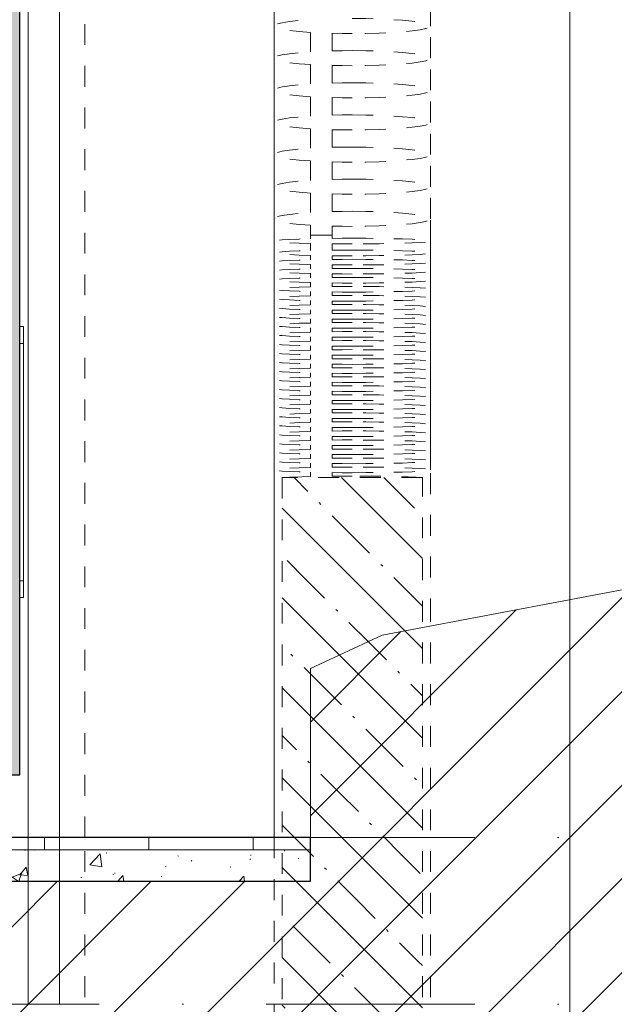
# Model space of a CAD drawing. Header units: millimetres. Extents: x 200776 to 378340, y -23587 to 19113.
# Tile 49 of 61: x 313897 to 316748, y -800 to 3921. Entities that reach past the tile are written whole.
import ezdxf

# ---------------------------------------------------------------- set-up
doc = ezdxf.new("R2010")
doc.units = ezdxf.units.MM
for name, pattern in [('A_CARA_02_Čárkovaná', [200, 100, -100]), ('Dash', [635, 317.5, -317.5]), ('Čerchovaná 10mm', [1800, 1000, -400, 0, -400]), ('Čerchovaná 3mm', [500, 300, -100, 0, -100])]:
    doc.linetypes.add(name, pattern=pattern)
for name, color, linetype, lineweight in [('CA_DVERE18', 8, 'Continuous', 9), ('CA_DVERE_NEVHRA1', 3, 'Čerchovaná 3mm', 13), ('CA_OKNA18', 8, 'Dash', 9), ('CA_OKNA25', 7, 'Continuous', 13), ('CA_OSY', 5, 'Continuous', 9), ('CA_PODLAHA', 1, 'Continuous', 25), ('CA_PODLAHA25', 7, 'Continuous', 13), ('CA_POHHRA25', 7, 'Continuous', 13), ('CA_REZY', 1, 'Continuous', 25), ('CA_SRAFY', 9, 'Continuous', 25), ('CA_ZAKLADY25', 7, 'Continuous', 13), ('CA_ZAKLADY5', 1, 'Continuous', 25), ('Terénní útvar', 55, 'Continuous', 13), ('Vzor v řezu', 55, 'Continuous', 9)]:
    doc.layers.add(name, color=color, linetype=linetype, lineweight=lineweight)

# ---------------------------------------------------------------- blocks, each defined once
blk = doc.blocks.new('CZ-Dveře_otočné_jednokřídlé_OCZ - CZ-Dveře_otočné_jednokřídlé_900-2546851-Řez 2 - vestavek V9')
at = {"layer": 'CA_DVERE18'}
for p, q in [((70495, 0), (70576.2, 0)), ((70576.3, 0), (70495.3, 0)), ((70726.2, 0), (71295, 0)), ((71295, 0), (70726.8, 0))]:
    blk.add_line(p, q, dxfattribs=at)
blk = doc.blocks.new('HP_1x1 - 1500x1500-2416460-Řez 2 - vestavek V9')
at = {"layer": 'CA_OKNA25'}
for p, q in [((70535, 7510), (70553.3, 7510)), ((70553.3, 6210), (70553.3, 7510)), ((70535, 7428), (70553.3, 7428)), ((70553.3, 6290), (70535, 6290)), ((70535, 6210), (70553.3, 6210))]:
    blk.add_line(p, q, dxfattribs=at)
blk = doc.blocks.new('HP_1x1 - 1500x1500-2568343-Řez 2 - vestavek V9')
at = {"layer": 'CA_OKNA25'}
for p, q in [((70535, 2450), (70553.3, 2450)), ((70553.3, 1150), (70553.3, 2450)), ((70535, 2368), (70553.3, 2368)), ((70553.3, 1230), (70535, 1230)), ((70535, 1150), (70553.3, 1150))]:
    blk.add_line(p, q, dxfattribs=at)

msp = doc.modelspace()

# ---------------------------------------------------------------- hatches: boundary and pattern name
at = {"layer": 'CA_SRAFY', "lineweight": 9}
h = msp.add_hatch(dxfattribs=at)
h.set_pattern_fill('FP_43', color=256, angle=246.422, style=0, pattern_type=2)
h.set_pattern_definition([(156.422, (313891.78, 6903.837), (-97.17559, -5e-05), [16.779, -8.852, 44.162, -8.852, -27.382]), (156.422, (313891.78, 6903.837), (-97.17559, -5e-05), [-78.645, 16.779, -10.603]), (203.578, (313891.78, 6878.39), (0.0001, -42.41054), [16.779, -8.852, 44.162, -8.852, -27.382]), (203.578, (313891.78, 6878.39), (0.0001, -42.41054), [-78.645, 16.779, -10.603]), (90, (313891.78, 6878.39), (-97.175, 3e-13), [25.446, -16.964]), (90, (313804.32, 6899.6), (-97.175, 3e-13), [25.446, -16.964]), (180, (313876.402, 6871.68), (-1e-13, -42.411), [8.112, -89.063]), (180, (313827.814, 6892.884), (-1e-13, -42.411), [8.112, -89.063]), (180, (313876.402, 6910.55), (-1e-13, -42.411), [8.112, -89.063]), (180, (313827.815, 6931.755), (-1e-13, -42.411), [8.112, -89.063])])
h.paths.add_polyline_path([(313697.3, 300), (313896.6, 300), (313896.6, 13443.4), (313696.6, 13463.4), (313697.3, 351.5)])
h = msp.add_hatch(dxfattribs=at)
h.set_pattern_fill('FP_39', color=256, style=0, pattern_type=2)
h.set_pattern_definition([(90, (310015.5, 1115), (-500, 3e-14), [])])
h.paths.add_polyline_path([(315091.6, -60), (315291.2, -60), (315291.2, 0), (313856.6, 0), (313856.6, -60), (314473.4, -60)])
h = msp.add_hatch(dxfattribs=at)
h.set_pattern_fill('FP_38', color=256, style=0, pattern_type=2)
h.set_pattern_definition([(50, (310015.5, 1115), (462.75, -40.485), [48.387, -532.257]), (355, (310015.5, 1115), (-89.516, 485.284), [38.71, -425.806]), (100.451, (310054.05, 1111.64), (373.234, 444.797), [41.123, -452.35]), (46.184, (310015.5, 1244.05), (688.54, -106.79), [72.58, -798.385]), (96.636, (310072.86, 1235.15), (603, 628.465), [61.68, -678.52]), (351.184, (310015.5, 1244.05), (603.01, 628.46), [58.06, -638.71]), (21, (310080, 1211.8), (385.102, -259.755), [48.387, -532.257]), (326, (310080, 1211.8), (156.977, 467.837), [38.71, -425.806]), (71.451, (310112.1, 1190.14), (542.08, 208.08), [41.123, -452.35]), (37.5, (310015.48, 1115.01), (7.8444, 214.77), [3.353, -417.292, 3.353, -428.904, -427.419]), (37.5, (310015.48, 1115.01), (7.8444, 214.77), [-852.902, 3.353, -424.066]), (7.5, (310015.48, 1115.01), (169.721, 254.459), [3.353, -243.098, 3.353, -407.614, -162.903]), (7.5, (310015.48, 1115.01), (169.721, 254.459), [-657.418, 3.353, -159.55]), (327.5, (309871.61, 1115.01), (344.4, -14.5507), [3.353, -157.937, 3.353, -499.872, -667.741]), (327.5, (309871.61, 1115.01), (344.4, -14.5507), [-664.515, 3.353, -664.388]), (317.5, (309807.1, 1115), (376.248, 64.583), [3.353, -206.324, 3.353, -330.84, -474.193]), (317.5, (309807.1, 1115), (376.248, 64.583), [-543.87, 3.353, -470.84])])
h.paths.add_polyline_path([(315091.6, -210), (315291.2, -210), (315291.2, -60), (313856.6, -60), (313856.6, -210), (314473.4, -210)])
at = {"layer": 'CA_ZAKLADY25', "linetype": 'A_CARA_02_Čárkovaná', "lineweight": 9}
h = msp.add_hatch(dxfattribs=at)
h.set_pattern_fill('FP_44', color=256, style=0, pattern_type=2)
h.set_pattern_definition([(315, (310015.48, 1115), (215.526, 215.526), []), (315, (310015.48, 1318.2), (215.526, 215.526), [127, -76.2, 12.7, -76.2, -127]), (315, (310015.48, 1318.2), (215.526, 215.526), [-292.1, 127, 0])])
h.paths.add_polyline_path([(315155, -3565.5), (315828, -3565.5), (315828, 1725.3), (315155, 1725.3), (315155, -3528.6)])
at = {"layer": 'Vzor v řezu'}
h = msp.add_hatch(dxfattribs=at)
h.set_pattern_fill('FP_35', color=256, style=0, pattern_type=2)
h.set_pattern_definition([(45, (310015.5, 1115), (-224.506, 224.506), [])])
h.paths.add_polyline_path([(315864.3, -3565.5), (319418.8, -3565.5), (319418.8, 1781.8), (319054.2, 1683.5), (318349.1, 1445.5), (317431.1, 1308.4), (315632.5, 969.6), (315291.2, 809.5), (315291.2, -210), (313856.6, -210), (313856.6, -1140), (313487.3, -1140), (313487.3, -1300), (299637.1, -1300), (299637.1, -3565.5), (315845, -3565.5)])

# ---------------------------------------------------------------- linework, layer by layer
at = {"layer": 'CA_OSY', "linetype": 'Čerchovaná 10mm'}
for p, q in [((297077.4, 0), (318546.1, 0)), ((297077.4, -800), (318546.1, -800))]:
    msp.add_line(p, q, dxfattribs=at)
at = {"layer": 'CA_PODLAHA'}
for p, q in [((315291.2, 0), (313856.6, 0)), ((315291.2, -210), (315291.2, 0)), ((313856.6, -210), (315291.2, -210))]:
    msp.add_line(p, q, dxfattribs=at)
at = {"layer": 'CA_PODLAHA25'}
msp.add_line((315291.2, -60), (313856.6, -60), dxfattribs=at)
at = {"layer": 'CA_POHHRA25'}
for p, q in [((313937.9, 13299.5), (313937.9, 0)), ((314087.9, 0), (314087.9, 13292.1)), ((313937.9, 0), (313937.9, -800)), ((314087.9, -800), (314087.9, 0))]:
    msp.add_line(p, q, dxfattribs=at)
at = {"layer": 'CA_REZY'}
for p, q in [((313896.6, 300), (313896.6, 13860.6)), ((313856.6, 300), (313896.6, 300))]:
    msp.add_line(p, q, dxfattribs=at)
at = {"layer": 'CA_ZAKLADY25', "linetype": 'A_CARA_02_Čárkovaná', "lineweight": 9}
for p, q in [((314208.7, 0), (314208.7, 5200)), ((315116.5, 5200), (315116.5, 0)), ((315116.5, 5200), (315116.5, 0)), ((315116.5, 5200), (315116.5, 0)), ((315116.5, 5200), (315116.5, 0)), ((315116.5, 5200), (315116.5, 0)), ((315116.5, 5200), (315116.5, 0)), ((315116.5, 5200), (315116.5, 0)), ((315116.5, 5200), (315116.5, 0)), ((315116.5, 5200), (315116.5, 0)), ((315116.5, 5123.3), (315116.5, 0)), ((315116.5, 4969.3), (315116.5, 0)), ((315116.5, 4815.2), (315116.5, 0)), ((315116.5, 4661.1), (315116.5, 0)), ((315116.5, 4507), (315116.5, 0)), ((315116.5, 4353), (315116.5, 0)), ((315116.5, 4198.9), (315116.5, 0)), ((315116.5, 4044.8), (315116.5, 0)), ((315866.5, 3890.8), (315866.5, 4044.8)), ((315116.5, 3890.8), (315116.5, 0)), ((315866.5, 3736.7), (315866.5, 3890.8)), ((315291.2, 3767.2), (315291.2, 3860.2)), ((315394.7, 3855.9), (315394.7, 3771.6)), ((315116.5, 3736.7), (315116.5, 0)), ((315866.5, 3582.6), (315866.5, 3736.7)), ((315291.2, 3613.1), (315291.2, 3706.2)), ((315394.7, 3701.8), (315394.7, 3617.5)), ((315116.5, 3582.6), (315116.5, 0)), ((315291.2, 3459.1), (315291.2, 3552.1)), ((315394.7, 3547.7), (315394.7, 3463.4)), ((315866.5, 3428.5), (315866.5, 3582.6)), ((315116.5, 3428.5), (315116.5, 0)), ((315866.5, 3274.5), (315866.5, 3428.5)), ((315291.2, 3305), (315291.2, 3398)), ((315394.7, 3393.7), (315394.7, 3309.4)), ((315116.5, 3274.5), (315116.5, 0)), ((315866.5, 3120.4), (315866.5, 3274.5)), ((315291.2, 3150.9), (315291.2, 3243.9)), ((315394.7, 3239.6), (315394.7, 3155.3)), ((315116.5, 3120.4), (315116.5, 0)), ((315866.5, 2966.3), (315866.5, 3120.4)), ((315291.2, 2996.8), (315291.2, 3089.9)), ((315394.7, 3085.5), (315394.7, 3001.2)), ((315116.5, 2966.3), (315116.5, 0)), ((315291.2, 2888.1), (315291.2, 2935.8)), ((315394.7, 2931.4), (315394.7, 2888.1)), ((315866.5, 2859.7), (315866.5, 2966.3)), ((315291.2, 2871.1), (315291.2, 2888.1)), ((315394.7, 2888.1), (315291.2, 2888.1)), ((315394.7, 2888.1), (315394.7, 2872.7)), ((315116.5, 2859.7), (315116.5, 0)), ((315291.2, 2814.1), (315291.2, 2848.2)), ((315394.7, 2846.6), (315394.7, 2815.7)), ((315866.5, 2802.7), (315866.5, 2859.7)), ((315116.5, 2802.7), (315116.5, 0)), ((315291.2, 2770.1), (315291.2, 2791.2)), ((315394.7, 2789.6), (315394.7, 2771.7)), ((315866.5, 2758.6), (315866.5, 2802.7)), ((315116.5, 2758.6), (315116.5, 0)), ((315291.2, 2726.8), (315291.2, 2747.2)), ((315394.7, 2745.5), (315394.7, 2728.4)), ((315866.5, 2715.3), (315866.5, 2758.6)), ((315116.5, 2715.3), (315116.5, 0)), ((315291.2, 2683.5), (315291.2, 2703.9)), ((315394.7, 2702.2), (315394.7, 2685.1)), ((315866.5, 2672), (315866.5, 2715.3)), ((315116.5, 2672), (315116.5, 0)), ((315291.2, 2640.1), (315291.2, 2660.6)), ((315394.7, 2658.9), (315394.7, 2641.8)), ((315866.5, 2628.7), (315866.5, 2672)), ((315116.5, 2628.7), (315116.5, 0)), ((315291.2, 2596.8), (315291.2, 2617.3)), ((315394.7, 2615.6), (315394.7, 2598.5)), ((315866.5, 2585.4), (315866.5, 2628.7)), ((315116.5, 2585.4), (315116.5, 0)), ((315291.2, 2553.5), (315291.2, 2574)), ((315394.7, 2572.3), (315394.7, 2555.2)), ((315866.5, 2542.1), (315866.5, 2585.4)), ((315116.5, 2542.1), (315116.5, 0)), ((315291.2, 2510.2), (315291.2, 2530.7)), ((315394.7, 2529), (315394.7, 2511.9)), ((315866.5, 2498.8), (315866.5, 2542.1)), ((315116.5, 2498.8), (315116.5, 0)), ((315116.5, 2455.5), (315116.5, 0)), ((315291.2, 2466.9), (315291.2, 2487.4)), ((315394.7, 2485.7), (315394.7, 2468.6)), ((315866.5, 2455.5), (315866.5, 2498.8)), ((315866.5, 2412.2), (315866.5, 2455.5)), ((315116.5, 2412.2), (315116.5, 0)), ((315291.2, 2423.6), (315291.2, 2444)), ((315394.7, 2442.4), (315394.7, 2425.3)), ((315866.5, 2368.9), (315866.5, 2412.2)), ((315116.5, 2368.9), (315116.5, 0)), ((315291.2, 2380.3), (315291.2, 2400.7)), ((315394.7, 2399.1), (315394.7, 2381.9)), ((315866.5, 2325.6), (315866.5, 2368.9)), ((315116.5, 2325.6), (315116.5, 0)), ((315291.2, 2337), (315291.2, 2357.4)), ((315291.2, 2293.7), (315291.2, 2314.1)), ((315394.7, 2355.8), (315394.7, 2338.6)), ((315866.5, 2282.3), (315866.5, 2325.6)), ((315116.5, 2282.3), (315116.5, 0)), ((315291.2, 2250.4), (315291.2, 2270.8)), ((315394.7, 2312.5), (315394.7, 2295.3)), ((315394.7, 2269.2), (315394.7, 2252)), ((315866.5, 2239), (315866.5, 2282.3)), ((315116.5, 2239), (315116.5, 0)), ((315291.2, 2207.1), (315291.2, 2227.5)), ((315394.7, 2225.9), (315394.7, 2208.7)), ((315866.5, 2195.7), (315866.5, 2239)), ((315116.5, 2195.7), (315116.5, 0)), ((315291.2, 2163.8), (315291.2, 2184.2)), ((315394.7, 2182.6), (315394.7, 2165.4)), ((315866.5, 2152.3), (315866.5, 2195.7)), ((315116.5, 2152.3), (315116.5, 0)), ((315291.2, 2120.5), (315291.2, 2140.9)), ((315394.7, 2139.3), (315394.7, 2122.1)), ((315866.5, 2109), (315866.5, 2152.3)), ((315116.5, 2109), (315116.5, 0)), ((315291.2, 2077.2), (315291.2, 2097.6)), ((315394.7, 2096), (315394.7, 2078.8)), ((315866.5, 2065.7), (315866.5, 2109)), ((315116.5, 2065.7), (315116.5, 0)), ((315291.2, 2033.9), (315291.2, 2054.3)), ((315394.7, 2052.7), (315394.7, 2035.5)), ((315866.5, 2022.4), (315866.5, 2065.7)), ((315116.5, 2022.4), (315116.5, 0)), ((315291.2, 1990.6), (315291.2, 2011)), ((315394.7, 2009.4), (315394.7, 1992.2)), ((315866.5, 1979.1), (315866.5, 2022.4)), ((315116.5, 1979.1), (315116.5, 0)), ((315116.5, 1935.8), (315116.5, 0)), ((315291.2, 1947.3), (315291.2, 1967.7)), ((315394.7, 1966), (315394.7, 1948.9)), ((315866.5, 1935.8), (315866.5, 1979.1)), ((315866.5, 1892.5), (315866.5, 1935.8)), ((315116.5, 1892.5), (315116.5, 0)), ((315291.2, 1904), (315291.2, 1924.4)), ((315394.7, 1922.7), (315394.7, 1905.6)), ((315866.5, 1849.2), (315866.5, 1892.5)), ((315116.5, 1849.2), (315116.5, 0)), ((315291.2, 1860.6), (315291.2, 1881.1)), ((315394.7, 1879.4), (315394.7, 1862.3)), ((315866.5, 1805.9), (315866.5, 1849.2)), ((315116.5, 1805.9), (315116.5, 0)), ((315291.2, 1817.3), (315291.2, 1837.8)), ((315291.2, 1774), (315291.2, 1794.5)), ((315394.7, 1836.1), (315394.7, 1819)), ((315866.5, 1762.6), (315866.5, 1805.9)), ((315116.5, 1762.6), (315116.5, 0)), ((315291.2, 1730.7), (315291.2, 1751.2)), ((315394.7, 1792.8), (315394.7, 1775.7)), ((315394.7, 1749.5), (315394.7, 1732.4)), ((315866.5, 1046.6), (315866.5, 1762.6)), ((315866.5, -3565.5), (315866.5, 1046.6)), ((314208.7, -3565.5), (314208.7, 0)), ((315116.5, 0), (315116.5, -3565.5)), ((315116.5, 0), (315116.5, -3565.5)), ((315116.5, 0), (315116.5, -3565.5)), ((315116.5, 0), (315116.5, -3565.5)), ((315116.5, 0), (315116.5, -3565.5)), ((315116.5, 0), (315116.5, -3565.5)), ((315116.5, 0), (315116.5, -3565.5)), ((315116.5, 0), (315116.5, -3565.5)), ((315116.5, 0), (315116.5, -3565.5)), ((315116.5, 0), (315116.5, -3565.5)), ((315116.5, 0), (315116.5, -3565.5)), ((315116.5, 0), (315116.5, -3565.5)), ((315116.5, 0), (315116.5, -3565.5)), ((315116.5, 0), (315116.5, -3565.5)), ((315116.5, 0), (315116.5, -3565.5)), ((315116.5, 0), (315116.5, -3565.5)), ((315116.5, 0), (315116.5, -3565.5)), ((315116.5, 0), (315116.5, -3565.5)), ((315116.5, 0), (315116.5, -3565.5)), ((315116.5, 0), (315116.5, -3565.5)), ((315116.5, 0), (315116.5, -3565.5)), ((315116.5, 0), (315116.5, -3565.5)), ((315116.5, 0), (315116.5, -3565.5)), ((315116.5, 0), (315116.5, -3565.5)), ((315116.5, 0), (315116.5, -3565.5)), ((315116.5, 0), (315116.5, -3565.5)), ((315116.5, 0), (315116.5, -3565.5)), ((315116.5, 0), (315116.5, -3565.5)), ((315116.5, 0), (315116.5, -3565.5)), ((315116.5, 0), (315116.5, -3565.5)), ((315116.5, 0), (315116.5, -3565.5)), ((315116.5, 0), (315116.5, -3565.5)), ((315116.5, 0), (315116.5, -3565.5)), ((315116.5, 0), (315116.5, -3565.5)), ((315116.5, 0), (315116.5, -3565.5)), ((315116.5, 0), (315116.5, -3565.5)), ((315116.5, 0), (315116.5, -3565.5)), ((315116.5, 0), (315116.5, -3565.5)), ((315116.5, 0), (315116.5, -3565.5)), ((315116.5, 0), (315116.5, -3565.5)), ((315116.5, 0), (315116.5, -3565.5)), ((315116.5, 0), (315116.5, -3565.5)), ((315116.5, 0), (315116.5, -3565.5)), ((315116.5, 0), (315116.5, -3565.5)), ((315116.5, 0), (315116.5, -3565.5)), ((315116.5, 0), (315116.5, -3565.5)), ((315116.5, 0), (315116.5, -3565.5)), ((315116.5, 0), (315116.5, -3565.5)), ((315116.5, 0), (315116.5, -3565.5)), ((315116.5, 0), (315116.5, -3565.5))]:
    msp.add_line(p, q, dxfattribs=at)
at = {"layer": 'CA_ZAKLADY25', "linetype": 'A_CARA_02_Čárkovaná', "lineweight": 9, "flags": 128}
for points in [[(315291.2, 3860.2), (315236.8, 3864.3), (315190.9, 3869.2), (315155.1, 3874.8), (315130.6, 3881), (315118.1, 3887.5), (315118.1, 3894.1), (315130.6, 3900.6), (315155.1, 3906.7), (315190.9, 3912.3), (315236.8, 3917.3), (315291.2, 3921.3)], [(315491.5, 3926.9), (315556.6, 3926.3), (315619.8, 3924.7), (315679, 3922), (315732.6, 3918.4), (315778.8, 3914), (315816.3, 3908.8), (315843.9, 3903.1), (315860.8, 3897), (315866.5, 3890.8), (315860.8, 3884.5), (315843.9, 3878.4), (315816.3, 3872.7), (315778.8, 3867.5), (315732.6, 3863.1), (315679, 3859.5), (315619.8, 3856.8), (315556.6, 3855.2), (315491.5, 3854.6)], [(315491.5, 3854.6), (315442.7, 3855), (315394.7, 3855.9)], [(315291.2, 3706.2), (315236.8, 3710.2), (315190.9, 3715.1), (315155.1, 3720.7), (315130.6, 3726.9), (315118.1, 3733.4), (315118.1, 3740), (315130.6, 3746.5), (315155.1, 3752.6), (315190.9, 3758.3), (315236.8, 3763.2), (315291.2, 3767.2)], [(315394.7, 3771.6), (315442.7, 3772.5), (315491.5, 3772.8)], [(315491.5, 3772.8), (315556.6, 3772.2), (315619.8, 3770.6), (315679, 3768), (315732.6, 3764.3), (315778.8, 3759.9), (315816.3, 3754.7), (315843.9, 3749), (315860.8, 3743), (315866.5, 3736.7), (315860.8, 3730.4), (315843.9, 3724.3), (315816.3, 3718.6), (315778.8, 3713.5), (315732.6, 3709), (315679, 3705.4), (315619.8, 3702.8), (315556.6, 3701.1), (315491.5, 3700.6)], [(315491.5, 3700.6), (315442.7, 3700.9), (315394.7, 3701.8)], [(315291.2, 3552.1), (315236.8, 3556.1), (315190.9, 3561), (315155.1, 3566.7), (315130.6, 3572.8), (315118.1, 3579.3), (315118.1, 3585.9), (315130.6, 3592.4), (315155.1, 3598.6), (315190.9, 3604.2), (315236.8, 3609.1), (315291.2, 3613.1)], [(315394.7, 3617.5), (315442.7, 3618.4), (315491.5, 3618.7)], [(315491.5, 3618.7), (315556.6, 3618.2), (315619.8, 3616.5), (315679, 3613.9), (315732.6, 3610.3), (315778.8, 3605.8), (315816.3, 3600.7), (315843.9, 3595), (315860.8, 3588.9), (315866.5, 3582.6), (315860.8, 3576.3), (315843.9, 3570.3), (315816.3, 3564.6), (315778.8, 3559.4), (315732.6, 3554.9), (315679, 3551.3), (315619.8, 3548.7), (315556.6, 3547), (315491.5, 3546.5)], [(315491.5, 3546.5), (315442.7, 3546.8), (315394.7, 3547.7)], [(315291.2, 3398), (315236.8, 3402), (315190.9, 3406.9), (315155.1, 3412.6), (315130.6, 3418.7), (315118.1, 3425.2), (315118.1, 3431.8), (315130.6, 3438.3), (315155.1, 3444.5), (315190.9, 3450.1), (315236.8, 3455), (315291.2, 3459.1)], [(315394.7, 3463.4), (315442.7, 3464.3), (315491.5, 3464.6)], [(315491.5, 3464.6), (315556.6, 3464.1), (315619.8, 3462.5), (315679, 3459.8), (315732.6, 3456.2), (315778.8, 3451.7), (315816.3, 3446.6), (315843.9, 3440.9), (315860.8, 3434.8), (315866.5, 3428.5), (315860.8, 3422.3), (315843.9, 3416.2), (315816.3, 3410.5), (315778.8, 3405.3), (315732.6, 3400.9), (315679, 3397.3), (315619.8, 3394.6), (315556.6, 3393), (315491.5, 3392.4)], [(315491.5, 3392.4), (315442.7, 3392.7), (315394.7, 3393.7)], [(315291.2, 3243.9), (315236.8, 3248), (315190.9, 3252.9), (315155.1, 3258.5), (315130.6, 3264.7), (315118.1, 3271.2), (315118.1, 3277.8), (315130.6, 3284.3), (315155.1, 3290.4), (315190.9, 3296.1), (315236.8, 3301), (315291.2, 3305)], [(315394.7, 3309.4), (315442.7, 3310.3), (315491.5, 3310.6)], [(315491.5, 3310.6), (315556.6, 3310), (315619.8, 3308.4), (315679, 3305.7), (315732.6, 3302.1), (315778.8, 3297.7), (315816.3, 3292.5), (315843.9, 3286.8), (315860.8, 3280.7), (315866.5, 3274.5), (315860.8, 3268.2), (315843.9, 3262.1), (315816.3, 3256.4), (315778.8, 3251.3), (315732.6, 3246.8), (315679, 3243.2), (315619.8, 3240.5), (315556.6, 3238.9), (315491.5, 3238.4)], [(315491.5, 3238.4), (315442.7, 3238.7), (315394.7, 3239.6)], [(315291.2, 3089.9), (315236.8, 3093.9), (315190.9, 3098.8), (315155.1, 3104.4), (315130.6, 3110.6), (315118.1, 3117.1), (315118.1, 3123.7), (315130.6, 3130.2), (315155.1, 3136.4), (315190.9, 3142), (315236.8, 3146.9), (315291.2, 3150.9)], [(315394.7, 3155.3), (315442.7, 3156.2), (315491.5, 3156.5)], [(315491.5, 3156.5), (315556.6, 3156), (315619.8, 3154.3), (315679, 3151.7), (315732.6, 3148.1), (315778.8, 3143.6), (315816.3, 3138.4), (315843.9, 3132.7), (315860.8, 3126.7), (315866.5, 3120.4), (315860.8, 3114.1), (315843.9, 3108), (315816.3, 3102.3), (315778.8, 3097.2), (315732.6, 3092.7), (315679, 3089.1), (315619.8, 3086.5), (315556.6, 3084.8), (315491.5, 3084.3)], [(315491.5, 3084.3), (315442.7, 3084.6), (315394.7, 3085.5)], [(315291.2, 2935.8), (315236.8, 2939.8), (315190.9, 2944.7), (315155.1, 2950.4), (315130.6, 2956.5), (315118.1, 2963), (315118.1, 2969.6), (315130.6, 2976.1), (315155.1, 2982.3), (315190.9, 2987.9), (315236.8, 2992.8), (315291.2, 2996.8)], [(315394.7, 3001.2), (315442.7, 3002.1), (315491.5, 3002.4)], [(315491.5, 3002.4), (315556.6, 3001.9), (315619.8, 3000.3), (315679, 2997.6), (315732.6, 2994), (315778.8, 2989.5), (315816.3, 2984.4), (315843.9, 2978.7), (315860.8, 2972.6), (315866.5, 2966.3), (315860.8, 2960), (315843.9, 2954), (315816.3, 2948.3), (315778.8, 2943.1), (315732.6, 2938.7), (315679, 2935), (315619.8, 2932.4), (315556.6, 2930.8), (315491.5, 2930.2)], [(315491.5, 2930.2), (315442.7, 2930.5), (315394.7, 2931.4)], [(315291.2, 2848.2), (315236.8, 2849.7), (315190.9, 2851.6), (315155.1, 2853.7), (315130.6, 2856), (315118.1, 2858.4), (315118.1, 2860.9), (315130.6, 2863.3), (315155.1, 2865.7), (315190.9, 2867.8), (315236.8, 2869.6), (315291.2, 2871.1)], [(315394.7, 2872.7), (315442.7, 2873.1), (315491.5, 2873.2)], [(315491.5, 2846.1), (315442.7, 2846.3), (315394.7, 2846.6)], [(315491.5, 2873.2), (315556.6, 2873), (315619.8, 2872.4), (315679, 2871.4), (315732.6, 2870), (315778.8, 2868.4), (315816.3, 2866.4), (315843.9, 2864.3), (315860.8, 2862), (315866.5, 2859.7), (315860.8, 2857.3), (315843.9, 2855), (315816.3, 2852.9), (315778.8, 2851), (315732.6, 2849.3), (315679, 2847.9), (315619.8, 2847), (315556.6, 2846.3), (315491.5, 2846.1)], [(315291.2, 2791.2), (315236.8, 2792.7), (315190.9, 2794.6), (315155.1, 2796.7), (315130.6, 2799), (315118.1, 2801.4), (315118.1, 2803.9), (315130.6, 2806.3), (315155.1, 2808.6), (315190.9, 2810.7), (315236.8, 2812.6), (315291.2, 2814.1)], [(315394.7, 2815.7), (315442.7, 2816.1), (315491.5, 2816.2)], [(315491.5, 2789.1), (315442.7, 2789.2), (315394.7, 2789.6)], [(315491.5, 2816.2), (315556.6, 2816), (315619.8, 2815.4), (315679, 2814.4), (315732.6, 2813), (315778.8, 2811.3), (315816.3, 2809.4), (315843.9, 2807.3), (315860.8, 2805), (315866.5, 2802.7), (315860.8, 2800.3), (315843.9, 2798), (315816.3, 2795.9), (315778.8, 2794), (315732.6, 2792.3), (315679, 2790.9), (315619.8, 2789.9), (315556.6, 2789.3), (315491.5, 2789.1)], [(315291.2, 2747.2), (315236.8, 2748.7), (315190.9, 2750.5), (315155.1, 2752.6), (315130.6, 2755), (315118.1, 2757.4), (315118.1, 2759.9), (315130.6, 2762.3), (315155.1, 2764.6), (315190.9, 2766.7), (315236.8, 2768.6), (315291.2, 2770.1)], [(315394.7, 2771.7), (315442.7, 2772), (315491.5, 2772.2)], [(315491.5, 2745.1), (315442.7, 2745.2), (315394.7, 2745.5)], [(315491.5, 2772.2), (315556.6, 2772), (315619.8, 2771.3), (315679, 2770.3), (315732.6, 2769), (315778.8, 2767.3), (315816.3, 2765.4), (315843.9, 2763.3), (315860.8, 2761), (315866.5, 2758.6), (315860.8, 2756.3), (315843.9, 2754), (315816.3, 2751.9), (315778.8, 2749.9), (315732.6, 2748.3), (315679, 2746.9), (315619.8, 2745.9), (315556.6, 2745.3), (315491.5, 2745.1)], [(315291.2, 2703.9), (315236.8, 2705.4), (315190.9, 2707.2), (315155.1, 2709.3), (315130.6, 2711.6), (315118.1, 2714.1), (315118.1, 2716.6), (315130.6, 2719), (315155.1, 2721.3), (315190.9, 2723.4), (315236.8, 2725.2), (315291.2, 2726.8)], [(315394.7, 2728.4), (315442.7, 2728.7), (315491.5, 2728.9)], [(315491.5, 2701.8), (315442.7, 2701.9), (315394.7, 2702.2)], [(315491.5, 2728.9), (315556.6, 2728.6), (315619.8, 2728), (315679, 2727), (315732.6, 2725.7), (315778.8, 2724), (315816.3, 2722.1), (315843.9, 2719.9), (315860.8, 2717.7), (315866.5, 2715.3), (315860.8, 2713), (315843.9, 2710.7), (315816.3, 2708.6), (315778.8, 2706.6), (315732.6, 2705), (315679, 2703.6), (315619.8, 2702.6), (315556.6, 2702), (315491.5, 2701.8)], [(315291.2, 2660.6), (315236.8, 2662.1), (315190.9, 2663.9), (315155.1, 2666), (315130.6, 2668.3), (315118.1, 2670.8), (315118.1, 2673.2), (315130.6, 2675.7), (315155.1, 2678), (315190.9, 2680.1), (315236.8, 2681.9), (315291.2, 2683.5)], [(315394.7, 2685.1), (315442.7, 2685.4), (315491.5, 2685.5)], [(315491.5, 2658.5), (315442.7, 2658.6), (315394.7, 2658.9)], [(315491.5, 2685.5), (315556.6, 2685.3), (315619.8, 2684.7), (315679, 2683.7), (315732.6, 2682.4), (315778.8, 2680.7), (315816.3, 2678.8), (315843.9, 2676.6), (315860.8, 2674.4), (315866.5, 2672), (315860.8, 2669.7), (315843.9, 2667.4), (315816.3, 2665.2), (315778.8, 2663.3), (315732.6, 2661.6), (315679, 2660.3), (315619.8, 2659.3), (315556.6, 2658.7), (315491.5, 2658.5)], [(315291.2, 2640.1), (315236.8, 2638.6), (315190.9, 2636.8), (315155.1, 2634.7), (315130.6, 2632.4), (315118.1, 2629.9), (315118.1, 2627.5), (315130.6, 2625), (315155.1, 2622.7), (315190.9, 2620.6), (315236.8, 2618.8), (315291.2, 2617.3)], [(315291.2, 2596.8), (315236.8, 2595.3), (315190.9, 2593.5), (315155.1, 2591.4), (315130.6, 2589.1), (315118.1, 2586.6), (315118.1, 2584.2), (315130.6, 2581.7), (315155.1, 2579.4), (315190.9, 2577.3), (315236.8, 2575.5), (315291.2, 2574)], [(315491.5, 2642.2), (315442.7, 2642.1), (315394.7, 2641.8)], [(315394.7, 2615.6), (315442.7, 2615.3), (315491.5, 2615.2)], [(315491.5, 2598.9), (315442.7, 2598.8), (315394.7, 2598.5)], [(315491.5, 2615.2), (315556.6, 2615.4), (315619.8, 2616), (315679, 2617), (315732.6, 2618.3), (315778.8, 2620), (315816.3, 2621.9), (315843.9, 2624.1), (315860.8, 2626.4), (315866.5, 2628.7), (315860.8, 2631.1), (315843.9, 2633.3), (315816.3, 2635.5), (315778.8, 2637.4), (315732.6, 2639.1), (315679, 2640.4), (315619.8, 2641.4), (315556.6, 2642), (315491.5, 2642.2)], [(315491.5, 2571.9), (315556.6, 2572.1), (315619.8, 2572.7), (315679, 2573.7), (315732.6, 2575), (315778.8, 2576.7), (315816.3, 2578.6), (315843.9, 2580.8), (315860.8, 2583.1), (315866.5, 2585.4), (315860.8, 2587.8), (315843.9, 2590), (315816.3, 2592.2), (315778.8, 2594.1), (315732.6, 2595.8), (315679, 2597.1), (315619.8, 2598.1), (315556.6, 2598.7), (315491.5, 2598.9)], [(315291.2, 2553.5), (315236.8, 2552), (315190.9, 2550.2), (315155.1, 2548.1), (315130.6, 2545.8), (315118.1, 2543.3), (315118.1, 2540.9), (315130.6, 2538.4), (315155.1, 2536.1), (315190.9, 2534), (315236.8, 2532.2), (315291.2, 2530.7)], [(315394.7, 2572.3), (315442.7, 2572), (315491.5, 2571.9)], [(315491.5, 2555.6), (315442.7, 2555.5), (315394.7, 2555.2)], [(315491.5, 2528.6), (315556.6, 2528.8), (315619.8, 2529.4), (315679, 2530.4), (315732.6, 2531.7), (315778.8, 2533.4), (315816.3, 2535.3), (315843.9, 2537.5), (315860.8, 2539.7), (315866.5, 2542.1), (315860.8, 2544.4), (315843.9, 2546.7), (315816.3, 2548.9), (315778.8, 2550.8), (315732.6, 2552.5), (315679, 2553.8), (315619.8, 2554.8), (315556.6, 2555.4), (315491.5, 2555.6)], [(315291.2, 2510.2), (315236.8, 2508.7), (315190.9, 2506.9), (315155.1, 2504.8), (315130.6, 2502.5), (315118.1, 2500), (315118.1, 2497.6), (315130.6, 2495.1), (315155.1, 2492.8), (315190.9, 2490.7), (315236.8, 2488.9), (315291.2, 2487.4)], [(315394.7, 2529), (315442.7, 2528.7), (315491.5, 2528.6)], [(315491.5, 2512.3), (315442.7, 2512.2), (315394.7, 2511.9)], [(315491.5, 2485.3), (315556.6, 2485.5), (315619.8, 2486.1), (315679, 2487.1), (315732.6, 2488.4), (315778.8, 2490.1), (315816.3, 2492), (315843.9, 2494.2), (315860.8, 2496.4), (315866.5, 2498.8), (315860.8, 2501.1), (315843.9, 2503.4), (315816.3, 2505.6), (315778.8, 2507.5), (315732.6, 2509.2), (315679, 2510.5), (315619.8, 2511.5), (315556.6, 2512.1), (315491.5, 2512.3)], [(315291.2, 2466.9), (315236.8, 2465.4), (315190.9, 2463.6), (315155.1, 2461.5), (315130.6, 2459.2), (315118.1, 2456.7), (315118.1, 2454.2), (315130.6, 2451.8), (315155.1, 2449.5), (315190.9, 2447.4), (315236.8, 2445.6), (315291.2, 2444)], [(315394.7, 2485.7), (315442.7, 2485.4), (315491.5, 2485.3)], [(315491.5, 2469), (315442.7, 2468.9), (315394.7, 2468.6)], [(315491.5, 2442), (315556.6, 2442.2), (315619.8, 2442.8), (315679, 2443.8), (315732.6, 2445.1), (315778.8, 2446.8), (315816.3, 2448.7), (315843.9, 2450.9), (315860.8, 2453.1), (315866.5, 2455.5), (315860.8, 2457.8), (315843.9, 2460.1), (315816.3, 2462.3), (315778.8, 2464.2), (315732.6, 2465.9), (315679, 2467.2), (315619.8, 2468.2), (315556.6, 2468.8), (315491.5, 2469)], [(315291.2, 2423.6), (315236.8, 2422.1), (315190.9, 2420.3), (315155.1, 2418.2), (315130.6, 2415.8), (315118.1, 2413.4), (315118.1, 2410.9), (315130.6, 2408.5), (315155.1, 2406.2), (315190.9, 2404.1), (315236.8, 2402.2), (315291.2, 2400.7)], [(315394.7, 2442.4), (315442.7, 2442.1), (315491.5, 2442)], [(315491.5, 2425.7), (315442.7, 2425.6), (315394.7, 2425.3)], [(315491.5, 2398.6), (315556.6, 2398.9), (315619.8, 2399.5), (315679, 2400.5), (315732.6, 2401.8), (315778.8, 2403.5), (315816.3, 2405.4), (315843.9, 2407.6), (315860.8, 2409.8), (315866.5, 2412.2), (315860.8, 2414.5), (315843.9, 2416.8), (315816.3, 2418.9), (315778.8, 2420.9), (315732.6, 2422.5), (315679, 2423.9), (315619.8, 2424.9), (315556.6, 2425.5), (315491.5, 2425.7)], [(315291.2, 2380.3), (315236.8, 2378.8), (315190.9, 2377), (315155.1, 2374.9), (315130.6, 2372.5), (315118.1, 2370.1), (315118.1, 2367.6), (315130.6, 2365.2), (315155.1, 2362.9), (315190.9, 2360.8), (315236.8, 2358.9), (315291.2, 2357.4)], [(315394.7, 2399.1), (315442.7, 2398.8), (315491.5, 2398.6)], [(315491.5, 2382.4), (315442.7, 2382.3), (315394.7, 2381.9)], [(315491.5, 2355.3), (315556.6, 2355.5), (315619.8, 2356.2), (315679, 2357.2), (315732.6, 2358.5), (315778.8, 2360.2), (315816.3, 2362.1), (315843.9, 2364.2), (315860.8, 2366.5), (315866.5, 2368.9), (315860.8, 2371.2), (315843.9, 2373.5), (315816.3, 2375.6), (315778.8, 2377.6), (315732.6, 2379.2), (315679, 2380.6), (315619.8, 2381.6), (315556.6, 2382.2), (315491.5, 2382.4)], [(315291.2, 2337), (315236.8, 2335.5), (315190.9, 2333.7), (315155.1, 2331.5), (315130.6, 2329.2), (315118.1, 2326.8), (315118.1, 2324.3), (315130.6, 2321.9), (315155.1, 2319.6), (315190.9, 2317.5), (315236.8, 2315.6), (315291.2, 2314.1)], [(315394.7, 2355.8), (315442.7, 2355.5), (315491.5, 2355.3)], [(315491.5, 2339.1), (315442.7, 2339), (315394.7, 2338.6)], [(315491.5, 2312), (315556.6, 2312.2), (315619.8, 2312.9), (315679, 2313.8), (315732.6, 2315.2), (315778.8, 2316.9), (315816.3, 2318.8), (315843.9, 2320.9), (315860.8, 2323.2), (315866.5, 2325.6), (315860.8, 2327.9), (315843.9, 2330.2), (315816.3, 2332.3), (315778.8, 2334.3), (315732.6, 2335.9), (315679, 2337.3), (315619.8, 2338.3), (315556.6, 2338.9), (315491.5, 2339.1)], [(315291.2, 2293.7), (315236.8, 2292.2), (315190.9, 2290.4), (315155.1, 2288.2), (315130.6, 2285.9), (315118.1, 2283.5), (315118.1, 2281), (315130.6, 2278.6), (315155.1, 2276.3), (315190.9, 2274.2), (315236.8, 2272.3), (315291.2, 2270.8)], [(315394.7, 2312.5), (315442.7, 2312.2), (315491.5, 2312)], [(315491.5, 2295.8), (315442.7, 2295.7), (315394.7, 2295.3)], [(315394.7, 2269.2), (315442.7, 2268.8), (315491.5, 2268.7)], [(315491.5, 2268.7), (315556.6, 2268.9), (315619.8, 2269.5), (315679, 2270.5), (315732.6, 2271.9), (315778.8, 2273.6), (315816.3, 2275.5), (315843.9, 2277.6), (315860.8, 2279.9), (315866.5, 2282.3), (315860.8, 2284.6), (315843.9, 2286.9), (315816.3, 2289), (315778.8, 2291), (315732.6, 2292.6), (315679, 2294), (315619.8, 2295), (315556.6, 2295.6), (315491.5, 2295.8)], [(315291.2, 2250.4), (315236.8, 2248.9), (315190.9, 2247), (315155.1, 2244.9), (315130.6, 2242.6), (315118.1, 2240.2), (315118.1, 2237.7), (315130.6, 2235.3), (315155.1, 2233), (315190.9, 2230.9), (315236.8, 2229), (315291.2, 2227.5)], [(315491.5, 2252.5), (315442.7, 2252.4), (315394.7, 2252)], [(315394.7, 2225.9), (315442.7, 2225.5), (315491.5, 2225.4)], [(315491.5, 2225.4), (315556.6, 2225.6), (315619.8, 2226.2), (315679, 2227.2), (315732.6, 2228.6), (315778.8, 2230.3), (315816.3, 2232.2), (315843.9, 2234.3), (315860.8, 2236.6), (315866.5, 2239), (315860.8, 2241.3), (315843.9, 2243.6), (315816.3, 2245.7), (315778.8, 2247.7), (315732.6, 2249.3), (315679, 2250.7), (315619.8, 2251.7), (315556.6, 2252.3), (315491.5, 2252.5)], [(315291.2, 2207.1), (315236.8, 2205.6), (315190.9, 2203.7), (315155.1, 2201.6), (315130.6, 2199.3), (315118.1, 2196.9), (315118.1, 2194.4), (315130.6, 2192), (315155.1, 2189.7), (315190.9, 2187.6), (315236.8, 2185.7), (315291.2, 2184.2)], [(315491.5, 2209.2), (315442.7, 2209.1), (315394.7, 2208.7)], [(315394.7, 2182.6), (315442.7, 2182.2), (315491.5, 2182.1)], [(315491.5, 2182.1), (315556.6, 2182.3), (315619.8, 2182.9), (315679, 2183.9), (315732.6, 2185.3), (315778.8, 2187), (315816.3, 2188.9), (315843.9, 2191), (315860.8, 2193.3), (315866.5, 2195.7), (315860.8, 2198), (315843.9, 2200.3), (315816.3, 2202.4), (315778.8, 2204.4), (315732.6, 2206), (315679, 2207.4), (315619.8, 2208.4), (315556.6, 2209), (315491.5, 2209.2)], [(315291.2, 2163.8), (315236.8, 2162.3), (315190.9, 2160.4), (315155.1, 2158.3), (315130.6, 2156), (315118.1, 2153.6), (315118.1, 2151.1), (315130.6, 2148.7), (315155.1, 2146.4), (315190.9, 2144.3), (315236.8, 2142.4), (315291.2, 2140.9)], [(315491.5, 2165.9), (315442.7, 2165.8), (315394.7, 2165.4)], [(315394.7, 2139.3), (315442.7, 2138.9), (315491.5, 2138.8)], [(315491.5, 2138.8), (315556.6, 2139), (315619.8, 2139.6), (315679, 2140.6), (315732.6, 2142), (315778.8, 2143.6), (315816.3, 2145.6), (315843.9, 2147.7), (315860.8, 2150), (315866.5, 2152.3), (315860.8, 2154.7), (315843.9, 2157), (315816.3, 2159.1), (315778.8, 2161), (315732.6, 2162.7), (315679, 2164.1), (315619.8, 2165.1), (315556.6, 2165.7), (315491.5, 2165.9)], [(315291.2, 2120.5), (315236.8, 2119), (315190.9, 2117.1), (315155.1, 2115), (315130.6, 2112.7), (315118.1, 2110.3), (315118.1, 2107.8), (315130.6, 2105.4), (315155.1, 2103.1), (315190.9, 2100.9), (315236.8, 2099.1), (315291.2, 2097.6)], [(315491.5, 2122.6), (315442.7, 2122.5), (315394.7, 2122.1)], [(315394.7, 2096), (315442.7, 2095.6), (315491.5, 2095.5)], [(315491.5, 2079.3), (315442.7, 2079.2), (315394.7, 2078.8)], [(315491.5, 2095.5), (315556.6, 2095.7), (315619.8, 2096.3), (315679, 2097.3), (315732.6, 2098.7), (315778.8, 2100.3), (315816.3, 2102.3), (315843.9, 2104.4), (315860.8, 2106.7), (315866.5, 2109), (315860.8, 2111.4), (315843.9, 2113.7), (315816.3, 2115.8), (315778.8, 2117.7), (315732.6, 2119.4), (315679, 2120.8), (315619.8, 2121.8), (315556.6, 2122.4), (315491.5, 2122.6)], [(315491.5, 2052.2), (315556.6, 2052.4), (315619.8, 2053), (315679, 2054), (315732.6, 2055.4), (315778.8, 2057), (315816.3, 2059), (315843.9, 2061.1), (315860.8, 2063.4), (315866.5, 2065.7), (315860.8, 2068.1), (315843.9, 2070.4), (315816.3, 2072.5), (315778.8, 2074.4), (315732.6, 2076.1), (315679, 2077.5), (315619.8, 2078.5), (315556.6, 2079.1), (315491.5, 2079.3)], [(315291.2, 2077.2), (315236.8, 2075.7), (315190.9, 2073.8), (315155.1, 2071.7), (315130.6, 2069.4), (315118.1, 2067), (315118.1, 2064.5), (315130.6, 2062.1), (315155.1, 2059.8), (315190.9, 2057.6), (315236.8, 2055.8), (315291.2, 2054.3)], [(315291.2, 2033.9), (315236.8, 2032.4), (315190.9, 2030.5), (315155.1, 2028.4), (315130.6, 2026.1), (315118.1, 2023.7), (315118.1, 2021.2), (315130.6, 2018.8), (315155.1, 2016.4), (315190.9, 2014.3), (315236.8, 2012.5), (315291.2, 2011)], [(315394.7, 2052.7), (315442.7, 2052.3), (315491.5, 2052.2)], [(315491.5, 2036), (315442.7, 2035.8), (315394.7, 2035.5)], [(315491.5, 2008.9), (315556.6, 2009.1), (315619.8, 2009.7), (315679, 2010.7), (315732.6, 2012.1), (315778.8, 2013.7), (315816.3, 2015.7), (315843.9, 2017.8), (315860.8, 2020.1), (315866.5, 2022.4), (315860.8, 2024.8), (315843.9, 2027.1), (315816.3, 2029.2), (315778.8, 2031.1), (315732.6, 2032.8), (315679, 2034.1), (315619.8, 2035.1), (315556.6, 2035.8), (315491.5, 2036)], [(315291.2, 1990.6), (315236.8, 1989.1), (315190.9, 1987.2), (315155.1, 1985.1), (315130.6, 1982.8), (315118.1, 1980.4), (315118.1, 1977.9), (315130.6, 1975.5), (315155.1, 1973.1), (315190.9, 1971), (315236.8, 1969.2), (315291.2, 1967.7)], [(315394.7, 2009.4), (315442.7, 2009), (315491.5, 2008.9)], [(315491.5, 1992.7), (315442.7, 1992.5), (315394.7, 1992.2)], [(315491.5, 1965.6), (315556.6, 1965.8), (315619.8, 1966.4), (315679, 1967.4), (315732.6, 1968.8), (315778.8, 1970.4), (315816.3, 1972.4), (315843.9, 1974.5), (315860.8, 1976.8), (315866.5, 1979.1), (315860.8, 1981.5), (315843.9, 1983.8), (315816.3, 1985.9), (315778.8, 1987.8), (315732.6, 1989.5), (315679, 1990.8), (315619.8, 1991.8), (315556.6, 1992.5), (315491.5, 1992.7)], [(315291.2, 1947.3), (315236.8, 1945.7), (315190.9, 1943.9), (315155.1, 1941.8), (315130.6, 1939.5), (315118.1, 1937.1), (315118.1, 1934.6), (315130.6, 1932.1), (315155.1, 1929.8), (315190.9, 1927.7), (315236.8, 1925.9), (315291.2, 1924.4)], [(315394.7, 1966), (315442.7, 1965.7), (315491.5, 1965.6)], [(315491.5, 1949.4), (315442.7, 1949.2), (315394.7, 1948.9)], [(315491.5, 1922.3), (315556.6, 1922.5), (315619.8, 1923.1), (315679, 1924.1), (315732.6, 1925.5), (315778.8, 1927.1), (315816.3, 1929.1), (315843.9, 1931.2), (315860.8, 1933.5), (315866.5, 1935.8), (315860.8, 1938.2), (315843.9, 1940.4), (315816.3, 1942.6), (315778.8, 1944.5), (315732.6, 1946.2), (315679, 1947.5), (315619.8, 1948.5), (315556.6, 1949.1), (315491.5, 1949.4)], [(315291.2, 1904), (315236.8, 1902.4), (315190.9, 1900.6), (315155.1, 1898.5), (315130.6, 1896.2), (315118.1, 1893.7), (315118.1, 1891.3), (315130.6, 1888.8), (315155.1, 1886.5), (315190.9, 1884.4), (315236.8, 1882.6), (315291.2, 1881.1)], [(315394.7, 1922.7), (315442.7, 1922.4), (315491.5, 1922.3)], [(315491.5, 1906), (315442.7, 1905.9), (315394.7, 1905.6)], [(315491.5, 1879), (315556.6, 1879.2), (315619.8, 1879.8), (315679, 1880.8), (315732.6, 1882.1), (315778.8, 1883.8), (315816.3, 1885.7), (315843.9, 1887.9), (315860.8, 1890.2), (315866.5, 1892.5), (315860.8, 1894.9), (315843.9, 1897.1), (315816.3, 1899.3), (315778.8, 1901.2), (315732.6, 1902.9), (315679, 1904.2), (315619.8, 1905.2), (315556.6, 1905.8), (315491.5, 1906)], [(315291.2, 1860.6), (315236.8, 1859.1), (315190.9, 1857.3), (315155.1, 1855.2), (315130.6, 1852.9), (315118.1, 1850.4), (315118.1, 1848), (315130.6, 1845.5), (315155.1, 1843.2), (315190.9, 1841.1), (315236.8, 1839.3), (315291.2, 1837.8)], [(315394.7, 1879.4), (315442.7, 1879.1), (315491.5, 1879)], [(315491.5, 1862.7), (315442.7, 1862.6), (315394.7, 1862.3)], [(315491.5, 1835.7), (315556.6, 1835.9), (315619.8, 1836.5), (315679, 1837.5), (315732.6, 1838.8), (315778.8, 1840.5), (315816.3, 1842.4), (315843.9, 1844.6), (315860.8, 1846.9), (315866.5, 1849.2), (315860.8, 1851.6), (315843.9, 1853.8), (315816.3, 1856), (315778.8, 1857.9), (315732.6, 1859.6), (315679, 1860.9), (315619.8, 1861.9), (315556.6, 1862.5), (315491.5, 1862.7)], [(315291.2, 1817.3), (315236.8, 1815.8), (315190.9, 1814), (315155.1, 1811.9), (315130.6, 1809.6), (315118.1, 1807.1), (315118.1, 1804.7), (315130.6, 1802.2), (315155.1, 1799.9), (315190.9, 1797.8), (315236.8, 1796), (315291.2, 1794.5)], [(315394.7, 1836.1), (315442.7, 1835.8), (315491.5, 1835.7)], [(315491.5, 1819.4), (315442.7, 1819.3), (315394.7, 1819)], [(315491.5, 1792.4), (315556.6, 1792.6), (315619.8, 1793.2), (315679, 1794.2), (315732.6, 1795.5), (315778.8, 1797.2), (315816.3, 1799.1), (315843.9, 1801.3), (315860.8, 1803.6), (315866.5, 1805.9), (315860.8, 1808.3), (315843.9, 1810.5), (315816.3, 1812.7), (315778.8, 1814.6), (315732.6, 1816.3), (315679, 1817.6), (315619.8, 1818.6), (315556.6, 1819.2), (315491.5, 1819.4)], [(315291.2, 1774), (315236.8, 1772.5), (315190.9, 1770.7), (315155.1, 1768.6), (315130.6, 1766.3), (315118.1, 1763.8), (315118.1, 1761.4), (315130.6, 1758.9), (315155.1, 1756.6), (315190.9, 1754.5), (315236.8, 1752.7), (315291.2, 1751.2)], [(315394.7, 1792.8), (315442.7, 1792.5), (315491.5, 1792.4)], [(315491.5, 1776.1), (315442.7, 1776), (315394.7, 1775.7)], [(315394.7, 1749.5), (315442.7, 1749.2), (315491.5, 1749.1)], [(315491.5, 1749.1), (315556.6, 1749.3), (315619.8, 1749.9), (315679, 1750.9), (315732.6, 1752.2), (315778.8, 1753.9), (315816.3, 1755.8), (315843.9, 1758), (315860.8, 1760.2), (315866.5, 1762.6), (315860.8, 1764.9), (315843.9, 1767.2), (315816.3, 1769.4), (315778.8, 1771.3), (315732.6, 1773), (315679, 1774.3), (315619.8, 1775.3), (315556.6, 1775.9), (315491.5, 1776.1)], [(315291.2, 1730.7), (315249.5, 1729.6), (315212.6, 1728.3), (315180.9, 1726.9), (315155, 1725.3)], [(315491.5, 1732.8), (315442.7, 1732.7), (315394.7, 1732.4)], [(315828, 1725.3), (315797.6, 1727.1), (315759.4, 1728.8), (315714.4, 1730.2), (315663.8, 1731.3), (315608.9, 1732.1), (315550.9, 1732.7), (315491.5, 1732.8)]]:
    msp.add_lwpolyline(points, dxfattribs=at)
at = {"layer": 'CA_ZAKLADY5', "linetype": 'A_CARA_02_Čárkovaná', "lineweight": 9}
for p, q in [((315828, 1725.3), (315155, 1725.3)), ((315155, 1725.3), (315155, -3565.5)), ((315828, -3565.5), (315828, 1725.3))]:
    msp.add_line(p, q, dxfattribs=at)
at = {"layer": 'Terénní útvar', "color": 135}
for p, q in [((316534, 5240), (316534, 1486.6)), ((316534, 1486), (316534, -3565.5)), ((317431.1, 1308.4), (315634.2, 970.4)), ((315634.2, 970.4), (315291.2, 809.5)), ((315291.2, 809.5), (315291.2, 0))]:
    msp.add_line(p, q, dxfattribs=at)

# ---------------------------------------------------------------- block references
at = {"layer": 'CA_DVERE_NEVHRA1'}
msp.add_blockref('CZ-Dveře_otočné_jednokřídlé_OCZ - CZ-Dveře_otočné_jednokřídlé_900-2546851-Řez 2 - vestavek V9', (243361.6, 0), dxfattribs=at)
at = {"layer": 'CA_OKNA18', "linetype": 'Continuous'}
for name, p in [('HP_1x1 - 1500x1500-2416460-Řez 2 - vestavek V9', (243361.6, -5060)), ('HP_1x1 - 1500x1500-2416460-Řez 2 - vestavek V9', (243361.6, -5060)), ('HP_1x1 - 1500x1500-2416460-Řez 2 - vestavek V9', (243361.6, -5060)), ('HP_1x1 - 1500x1500-2416460-Řez 2 - vestavek V9', (243361.6, -5060)), ('HP_1x1 - 1500x1500-2416460-Řez 2 - vestavek V9', (243361.6, -5060)), ('HP_1x1 - 1500x1500-2568343-Řez 2 - vestavek V9', (243361.6, 0)), ('HP_1x1 - 1500x1500-2568343-Řez 2 - vestavek V9', (243361.6, 0))]:
    msp.add_blockref(name, p, dxfattribs=at)

doc.saveas('drawing.dxf')
